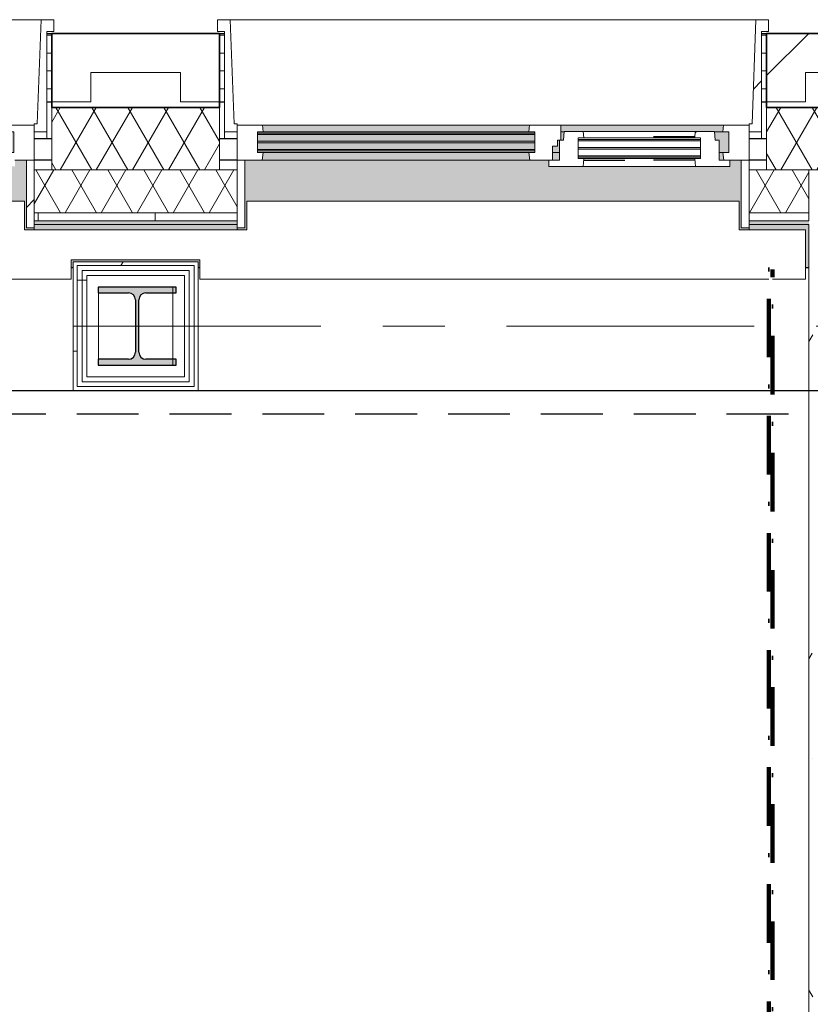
# Model space of a CAD drawing. Extents: x 2744 to 57639, y 3641 to 38820.
# Tile 47 of 179: x 17053 to 19080, y 34090 to 36613. Entities that reach past the tile are written whole.
import ezdxf

# ---------------------------------------------------------------- set-up
doc = ezdxf.new("R2010")
doc.units = 0
doc.header["$LTSCALE"] = 50
for name, pattern in [('brandscheiding 2', [6, 0, -1.5, 3, -1.5]), ('gestippeld', [6.35, 3.175, -3.175]), ('HIDDEN2', [4.7625, 3.175, -1.5875]), ('stramien', [22.225, 12.7, -3.175, 3.175, -3.175])]:
    doc.linetypes.add(name, pattern=pattern)
doc.layers.get('0').update_dxf_attribs({"linetype": 'CONTINUOUS'})
for name, color, linetype, lineweight in [('A-GENM', 8, 'CONTINUOUS', 18), ('A-GLAZ', 8, 'CONTINUOUS', 25), ('A-GLAZ-GLAS', 8, 'CONTINUOUS', 25), ('A-WALL', 8, 'CONTINUOUS', 25), ('A-WALL-MBNI', 8, 'CONTINUOUS', 25), ('A-WALL-PATT', 8, 'CONTINUOUS', 50), ('I-WALL', 8, 'CONTINUOUS', 25), ('S-COLS', 8, 'CONTINUOUS', 18), ('S-GRID', 8, 'CONTINUOUS', 18)]:
    doc.layers.add(name, color=color, linetype=linetype, lineweight=lineweight)
doc.layers.add('IWTEKST', color=2, linetype='CONTINUOUS')
pattern_1 = [(0, (4516.597, 45345.66), (0, 45.688), []), (90, (4516.6, 45345.66), (-105, 45.688), [45.688, -45.688])]
pattern_2 = [(0, (0, 0), (406.4, 101.6), [33.528, -271.272, 33.528, -271.272, -1625.6]), (0, (0, 0), (406.4, 101.6), [-609.6, 33.528, -576.072, 33.528, -271.272, -711.2]), (0, (0, 0), (406.4, 101.6), [-1524, 33.528, -169.672, 33.528, -474.472]), (120, (152.4, 50.8), (-291.18818, 301.15272), [33.528, -271.272, 33.528, -271.272, -1625.6]), (120, (152.4, 50.8), (-291.18818, 301.15272), [-609.6, 33.528, -576.072, 33.528, -271.272, -711.2]), (120, (152.4, 50.8), (-291.18818, 301.15272), [-1524, 33.528, -169.672, 33.528, -474.472]), (240, (203.2, 254), (-115.21182, -402.75272), [33.528, -271.272, 33.528, -271.272, -1625.6]), (240, (203.2, 254), (-115.21182, -402.75272), [-609.6, 33.528, -576.072, 33.528, -271.272, -711.2]), (240, (203.2, 254), (-115.21182, -402.75272), [-1524, 33.528, -169.672, 33.528, -474.472])]
pattern_3 = [(0, (17189.93, 35595.7), (0, 500), []), (0, (17189.93, 35545.7), (0, 500), []), (0, (17189.93, 35495.7), (0, 500), []), (0, (17189.93, 35445.7), (0, 500), [])]
pattern_4 = [(45, (-16433.26, -36403.2), (-212.132, 212.132), [])]
pattern_5 = [(45, (-18266.6, -36403.2), (-212.132, 212.132), [])]

# ---------------------------------------------------------------- blocks, each defined once
blk = doc.blocks.new('10844_ABT model nieuw_export 08-11-2012_rvt-1-Plotview 4e Verdieping - schaal 1 op 100')
at = {"layer": 'S-COLS', "lineweight": 5}
blk.add_hatch(color=256, dxfattribs=at).paths.add_polyline_path([(17453.8, 35728.2), (17453.8, 35743.2), (17376.3, 35743.2), (17363.5, 35748.5), (17358.3, 35761.2), (17358.3, 35895.2), (17363.5, 35907.9), (17376.3, 35913.2), (17453.8, 35913.2), (17453.8, 35928.2), (17253.8, 35928.2), (17253.8, 35913.2), (17331.3, 35913.2), (17344, 35907.9), (17349.3, 35895.2), (17349.3, 35761.2), (17344, 35748.5), (17331.3, 35743.2), (17253.8, 35743.2), (17253.8, 35728.2)], flags=0)
at = {"layer": 'S-COLS', "color": 0, "lineweight": 25}
for p, q in [((17453.8, 35928.2), (17253.8, 35928.2)), ((17253.8, 35928.2), (17253.8, 35913.2)), ((17253.8, 35913.2), (17331.3, 35913.2)), ((17376.3, 35913.2), (17453.8, 35913.2)), ((17453.8, 35913.2), (17453.8, 35928.2)), ((17349.3, 35895.2), (17349.3, 35761.2)), ((17358.3, 35761.2), (17358.3, 35895.2)), ((17331.3, 35743.2), (17253.8, 35743.2)), ((17253.8, 35743.2), (17253.8, 35728.2)), ((17253.8, 35728.2), (17453.8, 35728.2)), ((17453.8, 35743.2), (17376.3, 35743.2)), ((17453.8, 35728.2), (17453.8, 35743.2))]:
    blk.add_line(p, q, dxfattribs=at)
for centre, start, end in [((17331.3, 35895.2), 0, 90), ((17376.3, 35895.2), 90, 180), ((17331.3, 35761.2), 270, 0), ((17376.3, 35761.2), 180, 270)]:
    blk.add_arc(centre, 18, start, end, dxfattribs=at)
blk = doc.blocks.new('65_KU_brandscheiding_v1 - 60m 2-7780793-Plotview 4e Verdieping - schaal 1 op 100')
at = {"layer": 'A-GENM', "linetype": 'brandscheiding 2', "lineweight": 100}
for p, q in [((3996.4, -100), (0, -100)), ((0, -100), (0, -110)), ((0, -110), (3996.4, -110))]:
    blk.add_line(p, q, dxfattribs=at)
blk = doc.blocks.new('31_KA_Houten kozijn metselwerkgevel met draaiend deel verdieping - 31_KA_Houten kozijn metselwerkgevel met draaiend deel verdieping-V107-Plotview 4e Verdieping - schaal 1 op 100')
at = {"layer": 'A-GLAZ', "lineweight": 18}
h = blk.add_hatch(dxfattribs=at)
h.set_pattern_fill('FP_357', color=256, style=0, pattern_type=2)
h.set_pattern_definition(pattern_4)
h.paths.add_polyline_path([(-656.5, -76.9), (-656.5, -56.9), (-664.2, -56.9), (-673.9, 210.1), (-706.5, 210.1), (-706.5, 180.1), (-688.5, 180.1), (-688.5, -76.9)], flags=0)
at = {"layer": 'A-GLAZ'}
h = blk.add_hatch(color=256, dxfattribs=at)
h.paths.add_polyline_path([(-542.5, -77), (92, -77), (93.6, -60), (-591.1, -60), (-589.5, -77)], flags=0)
h.paths.add_polyline_path([(174, -77), (589.5, -77), (591.1, -60), (174, -60)], flags=0)
h = blk.add_hatch(color=256, dxfattribs=at)
h.paths.add_polyline_path([(-591.8, -129.8), (107, -129.8), (107, -126.3), (-604.5, -126.3), (-604.5, -129.8)], flags=0)
h.paths.add_polyline_path([(165, -129.8), (170, -129.8), (170, -99), (165, -99), (165, -114), (152.5, -114), (152.5, -129.8)], flags=0)
h.paths.add_polyline_path([(589.5, -129.8), (604.5, -129.8), (604.5, -77), (567.9, -77), (569.5, -99), (580, -99), (580, -129.8)], flags=0)
h.paths.add_polyline_path([(-591.1, -122.3), (107, -122.3), (107, -105.3), (-604.5, -105.3), (-604.5, -122.3), (-591.8, -122.3)], flags=0)
h.paths.add_polyline_path([(-586.3, -101.3), (107, -101.3), (107, -84.3), (-604.5, -84.3), (-604.5, -101.3), (-591.1, -101.3)], flags=0)
h.paths.add_polyline_path([(180.5, -99), (182.1, -77), (174, -77), (174, -99)], flags=0)
h.paths.add_polyline_path([(93.6, -80.3), (107, -80.3), (107, -77), (-604.5, -77), (-604.5, -80.3), (92, -80.3)], flags=0)
blk.add_hatch(color=256, dxfattribs=at).paths.add_polyline_path([(-631.5, -328.5), (-631.5, -255), (631.5, -255), (631.5, -328.5), (656.5, -328.5), (656.5, -323.5), (636.5, -323.5), (636.5, -150), (607, -150), (607, -166), (143, -166), (143, -150), (-636.5, -150), (-636.5, -323.5), (-656.5, -323.5), (-656.5, -328.5), (-636.5, -328.5)], flags=0)
at = {"layer": 'A-GLAZ', "lineweight": 18}
h = blk.add_hatch(dxfattribs=at)
h.set_pattern_fill('FP_357', color=256, style=0, pattern_type=2)
h.set_pattern_definition(pattern_4)
h.paths.add_polyline_path([(-656.5, -323.5), (-636.5, -323.5), (-636.5, -150), (-656.5, -150), (-656.5, -272.9)], flags=0)
h.paths.add_polyline_path([(656.5, -323.5), (656.5, -150), (636.5, -150), (636.5, -323.5)], flags=0)
at = {"layer": 'A-GLAZ'}
h = blk.add_hatch(color=256, dxfattribs=at)
h.paths.add_polyline_path([(-591.8, -150), (94.3, -150), (92, -129.8), (-589.5, -129.8)], flags=0)
h.paths.add_polyline_path([(580, -150), (591.8, -150), (589.5, -129.8), (580, -129.8), (580, -145.8)], flags=0)
h.paths.add_polyline_path([(170, -150), (170, -129.8), (152.5, -129.8), (152.5, -150)], flags=0)
at = {"layer": 'A-GLAZ', "lineweight": 18}
for p, q in [((-706.5, 210.1), (-673.9, 210.1)), ((-706.5, 180.1), (-706.5, 210.1)), ((-673.9, 210.1), (-664.2, -56.9)), ((-673.9, 210.1), (673.9, 210.1)), ((673.9, 210.1), (664.2, -56.9)), ((706.5, 210.1), (673.9, 210.1)), ((706.5, 180.1), (706.5, 210.1)), ((-688.5, 180.1), (-706.5, 180.1)), ((-688.5, -76.9), (-688.5, 180.1)), ((688.5, -76.9), (688.5, 180.1)), ((688.5, 180.1), (706.5, 180.1)), ((-664.2, -56.9), (-656.5, -56.9)), ((-656.5, -56.9), (-656.5, -76.9)), ((-656.5, -150), (-656.5, -60)), ((-656.5, -60), (-591.1, -60)), ((-591.1, -60), (93.6, -60)), ((-591.1, -60), (-589.5, -77)), ((92, -77), (93.6, -60)), ((93.6, -60), (174, -60)), ((174, -60), (174, -99)), ((174, -60), (591.1, -60)), ((589.5, -77), (591.1, -60)), ((591.1, -60), (656.5, -60)), ((664.2, -56.9), (656.5, -56.9)), ((656.5, -56.9), (656.5, -76.9)), ((656.5, -60), (656.5, -150)), ((-656.5, -76.9), (-688.5, -76.9)), ((-688.5, -76.9), (-688.5, -94.9)), ((-604.5, -77), (-604.5, -80.3)), ((-589.5, -77), (-604.5, -77)), ((-604.5, -84.3), (-604.5, -101.3)), ((92, -77), (-589.5, -77)), ((107, -77), (92, -77)), ((107, -80.3), (107, -77)), ((107, -101.3), (107, -84.3)), ((165, -99), (165, -114)), ((170, -99), (165, -99)), ((182.1, -77), (174, -77)), ((589.5, -77), (567.9, -77)), ((604.5, -77), (589.5, -77)), ((604.5, -129.8), (604.5, -77)), ((656.5, -76.9), (688.5, -76.9)), ((688.5, -94.9), (688.5, -76.9)), ((-604.5, -105.3), (-604.5, -122.3)), ((107, -122.3), (107, -105.3)), ((152.5, -114), (152.5, -150)), ((165, -114), (152.5, -114)), ((-656.5, -150), (-636.5, -150)), ((-656.5, -323.5), (-656.5, -150)), ((-591.8, -150), (-656.5, -150)), ((-636.5, -150), (-636.5, -323.5)), ((-604.5, -126.3), (-604.5, -129.8)), ((-604.5, -129.8), (-589.5, -129.8)), ((-589.5, -129.8), (-591.8, -150)), ((94.3, -150), (-591.8, -150)), ((-589.5, -129.8), (92, -129.8)), ((92, -129.8), (107, -129.8)), ((94.3, -150), (92, -129.8)), ((143, -150), (94.3, -150)), ((107, -129.8), (107, -126.3)), ((152.5, -129.8), (170, -129.8)), ((580, -129.8), (589.5, -129.8)), ((589.5, -129.8), (604.5, -129.8)), ((591.8, -150), (589.5, -129.8)), ((656.5, -150), (607, -150)), ((636.5, -150), (656.5, -150)), ((636.5, -323.5), (636.5, -150)), ((656.5, -150), (656.5, -323.5)), ((-636.5, -323.5), (-656.5, -323.5)), ((-656.5, -328.5), (-656.5, -323.5)), ((656.5, -323.5), (636.5, -323.5)), ((656.5, -323.5), (656.5, -328.5))]:
    blk.add_line(p, q, dxfattribs=at)
blk = doc.blocks.new('31_KA_Houten kozijn metselwerkgevel met draaiend deel verdieping - 31_KA_Houten kozijn metselwerkgevel met draaiend deel verdieping-V108-Plotview 4e Verdieping - schaal 1 op 100')
at = {"layer": 'A-GLAZ', "lineweight": 18}
h = blk.add_hatch(dxfattribs=at)
h.set_pattern_fill('FP_358', color=256, style=0, pattern_type=2)
h.set_pattern_definition(pattern_5)
h.paths.add_polyline_path([(656.5, -76.9), (688.5, -76.9), (688.5, 180.1), (706.5, 180.1), (706.5, 210.1), (673.9, 210.1), (664.2, -56.9), (656.5, -56.9)], flags=0)
h = blk.add_hatch(dxfattribs=at)
h.set_pattern_fill('FP_358', color=256, style=0, pattern_type=2)
h.set_pattern_definition(pattern_5)
h.paths.add_polyline_path([(-656.5, -150), (-591.8, -150), (-589.5, -129.8), (-604.5, -129.8), (-604.5, -77), (-589.5, -77), (-591.1, -60), (-656.5, -60), (-656.5, -126.3)], flags=0)
h.paths.add_polyline_path([(591.8, -150), (656.5, -150), (656.5, -60), (591.1, -60), (589.5, -77), (604.5, -77), (604.5, -129.8), (589.5, -129.8)], flags=0)
at = {"layer": 'A-GLAZ'}
h = blk.add_hatch(color=256, dxfattribs=at)
h.paths.add_polyline_path([(-480, -77), (92, -77), (93.6, -60), (-591.1, -60), (-589.5, -77)], flags=0)
h.paths.add_polyline_path([(182.1, -77), (182.2, -76), (589.5, -77), (591.1, -60), (174, -60), (174, -77), (180.5, -77)], flags=0)
h = blk.add_hatch(color=256, dxfattribs=at)
h.paths.add_polyline_path([(-589.5, -129.8), (107, -129.8), (107, -126.3), (-604.5, -126.3), (-604.5, -129.8), (-591.1, -129.8)], flags=0)
h.paths.add_polyline_path([(152.5, -129.8), (170, -129.8), (170, -99), (165, -99), (165, -114), (152.5, -114)], flags=0)
h.paths.add_polyline_path([(580, -129.8), (604.5, -129.8), (604.5, -77), (567.9, -77), (569.5, -99), (580, -99)], flags=0)
h.paths.add_polyline_path([(-591.1, -122.3), (107, -122.3), (107, -105.3), (-604.5, -105.3), (-604.5, -122.3), (-591.8, -122.3)], flags=0)
h.paths.add_polyline_path([(107, -101.3), (107, -84.3), (-604.5, -84.3), (-604.5, -101.3), (-480, -101.3)], flags=0)
h.paths.add_polyline_path([(180.5, -99), (182.1, -77), (174, -77), (174, -99)], flags=0)
h.paths.add_polyline_path([(93.6, -80.3), (107, -80.3), (107, -77), (-604.5, -77), (-604.5, -80.3), (92, -80.3)], flags=0)
blk.add_hatch(color=256, dxfattribs=at).paths.add_polyline_path([(-631.5, -328.5), (-631.5, -255), (631.5, -255), (631.5, -328.5), (656.5, -328.5), (656.5, -323.5), (636.5, -323.5), (636.5, -150), (607, -150), (607, -166), (143, -166), (143, -150), (-636.5, -150), (-636.5, -323.5), (-656.5, -323.5), (-656.5, -328.5), (-636.5, -328.5)], flags=0)
h = blk.add_hatch(color=256, dxfattribs=at)
h.paths.add_polyline_path([(-591.8, -150), (94.3, -150), (92, -129.8), (-589.5, -129.8)], flags=0)
h.paths.add_polyline_path([(580, -150), (591.8, -150), (589.5, -129.8), (580, -129.8), (580, -145.8)], flags=0)
h.paths.add_polyline_path([(152.5, -150), (170, -150), (170, -129.8), (152.5, -129.8), (152.5, -145.8)], flags=0)
at = {"layer": 'A-GLAZ', "lineweight": 18}
for p, q in [((-706.5, 210.1), (-673.9, 210.1)), ((-706.5, 180.1), (-706.5, 210.1)), ((-673.9, 210.1), (-664.2, -56.9)), ((-673.9, 210.1), (673.9, 210.1)), ((673.9, 210.1), (664.2, -56.9)), ((706.5, 210.1), (673.9, 210.1)), ((706.5, 180.1), (706.5, 210.1)), ((-688.5, 180.1), (-706.5, 180.1)), ((-688.5, -76.9), (-688.5, 180.1)), ((688.5, -76.9), (688.5, 180.1)), ((688.5, 180.1), (706.5, 180.1)), ((-664.2, -56.9), (-656.5, -56.9)), ((-656.5, -56.9), (-656.5, -76.9)), ((-656.5, -150), (-656.5, -60)), ((-656.5, -60), (-591.1, -60)), ((-591.1, -60), (93.6, -60)), ((-591.1, -60), (-589.5, -77)), ((92, -77), (93.6, -60)), ((93.6, -60), (174, -60)), ((174, -60), (174, -99)), ((174, -60), (591.1, -60)), ((589.5, -77), (591.1, -60)), ((591.1, -60), (656.5, -60)), ((664.2, -56.9), (656.5, -56.9)), ((656.5, -56.9), (656.5, -76.9)), ((656.5, -60), (656.5, -150)), ((-656.5, -76.9), (-688.5, -76.9)), ((-688.5, -76.9), (-688.5, -94.9)), ((-604.5, -77), (-604.5, -80.3)), ((-589.5, -77), (-604.5, -77)), ((-604.5, -84.3), (-604.5, -101.3)), ((92, -77), (-589.5, -77)), ((107, -77), (92, -77)), ((107, -80.3), (107, -77)), ((107, -101.3), (107, -84.3)), ((165, -99), (165, -114)), ((170, -99), (165, -99)), ((182.1, -77), (174, -77)), ((589.5, -77), (567.9, -77)), ((604.5, -77), (589.5, -77)), ((604.5, -129.8), (604.5, -77)), ((656.5, -76.9), (688.5, -76.9)), ((688.5, -94.9), (688.5, -76.9)), ((-604.5, -105.3), (-604.5, -122.3)), ((107, -122.3), (107, -105.3)), ((152.5, -114), (152.5, -150)), ((165, -114), (152.5, -114)), ((-656.5, -150), (-636.5, -150)), ((-656.5, -323.5), (-656.5, -150)), ((-591.8, -150), (-656.5, -150)), ((-636.5, -150), (-636.5, -323.5)), ((-604.5, -126.3), (-604.5, -129.8)), ((-604.5, -129.8), (-589.5, -129.8)), ((-589.5, -129.8), (-591.8, -150)), ((94.3, -150), (-591.8, -150)), ((-589.5, -129.8), (92, -129.8)), ((92, -129.8), (107, -129.8)), ((94.3, -150), (92, -129.8)), ((143, -150), (94.3, -150)), ((107, -129.8), (107, -126.3)), ((152.5, -129.8), (170, -129.8)), ((580, -129.8), (589.5, -129.8)), ((589.5, -129.8), (604.5, -129.8)), ((591.8, -150), (589.5, -129.8)), ((656.5, -150), (607, -150)), ((636.5, -150), (656.5, -150)), ((636.5, -323.5), (636.5, -150)), ((656.5, -150), (656.5, -323.5)), ((-636.5, -323.5), (-656.5, -323.5)), ((-656.5, -328.5), (-656.5, -323.5)), ((656.5, -323.5), (636.5, -323.5)), ((656.5, -323.5), (656.5, -328.5))]:
    blk.add_line(p, q, dxfattribs=at)
blk = doc.blocks.new('31_KA_Houten kozijn metselwerkgevel triple glas - Type-9950180-Plotview 4e Verdieping - schaal 1 op 100')
at = {"layer": 'A-GLAZ'}
for points in [[(690.5, 42), (711.5, 42), (711.5, 46), (0, 46), (0, 42), (374.5, 42)], [(690.5, 21), (711.5, 21), (711.5, 25), (0, 25), (0, 21), (374.5, 21)], [(0, 0), (711.5, 0), (711.5, 4), (0, 4)]]:
    blk.add_hatch(color=256, dxfattribs=at).paths.add_polyline_path(points, flags=0)
at = {"layer": 'A-GLAZ', "lineweight": 18}
for p, q in [((0, 46), (711.5, 46)), ((0, 42), (0, 46)), ((711.5, 42), (0, 42)), ((711.5, 46), (711.5, 42)), ((0, 25), (711.5, 25)), ((0, 21), (0, 25)), ((711.5, 21), (0, 21)), ((0, 4), (711.5, 4)), ((0, 0), (0, 4)), ((711.5, 0), (0, 0)), ((711.5, 25), (711.5, 21)), ((711.5, 4), (711.5, 0))]:
    blk.add_line(p, q, dxfattribs=at)
blk = doc.blocks.new('31_KA_Houten kozijn draaiend deel metselwerkgevel - Type-V127-Plotview 4e Verdieping - schaal 1 op 100')
at = {"layer": 'A-GLAZ-GLAS', "lineweight": 18}
h = blk.add_hatch(dxfattribs=at)
h.set_pattern_fill('FP_372', color=256, style=0, pattern_type=2)
h.set_pattern_definition([(45, (-18436.6, -36253.2), (-707.107, 707.107), []), (135, (-18436.6, -36253.2), (-707.107, -707.107), [])])
h.paths.add_polyline_path([(-18.1, -16), (60.7, -16), (63, 4.2), (48, 4.2), (48, 57), (63, 57), (61.4, 74), (12.2, 74), (10.5, 51), (0, 51), (0, 0), (-27, 0), (-27, -16)], flags=0)
h.paths.add_polyline_path([(349.3, -16), (437, -16), (437, 0), (410, 0), (410, 51), (399.5, 51), (397.8, 74), (348.6, 74), (347, 57), (362, 57), (362, 4.2), (347, 4.2)], flags=0)
at = {"layer": 'A-GLAZ', "lineweight": 18}
for p, q in [((0, 51), (10.5, 51)), ((0, 0), (0, 51)), ((10.5, 51), (12.2, 74)), ((12.2, 74), (61.4, 74)), ((48, 57), (48, 53.5)), ((63, 57), (48, 57)), ((61.4, 74), (63, 57)), ((61.4, 74), (348.6, 74)), ((347, 57), (63, 57)), ((347, 57), (348.6, 74)), ((362, 57), (347, 57)), ((348.6, 74), (397.8, 74)), ((362, 53.5), (362, 57)), ((397.8, 74), (399.5, 51)), ((399.5, 51), (410, 51)), ((410, 51), (410, 0)), ((48, 49.5), (48, 32.5)), ((48, 28.5), (48, 11.5)), ((362, 32.5), (362, 49.5)), ((362, 11.5), (362, 28.5)), ((-27, 0), (0, 0)), ((-27, -16), (-27, 0)), ((48, 7.5), (48, 4.2)), ((48, 4.2), (63, 4.2)), ((63, 4.2), (60.7, -16)), ((63, 4.2), (347, 4.2)), ((347, 4.2), (362, 4.2)), ((349.3, -16), (347, 4.2)), ((362, 4.2), (362, 7.5)), ((410, 0), (437, 0)), ((60.7, -16), (-27, -16)), ((349.3, -16), (60.7, -16)), ((437, -16), (349.3, -16)), ((437, 0), (437, -16))]:
    blk.add_line(p, q, dxfattribs=at)
at = {"layer": 'A-GLAZ', "linetype": 'gestippeld'}
blk.add_line((347.3, 60), (241.8, 60), dxfattribs=at)
at = {"layer": 'A-GLAZ-GLAS'}
for p, q in [((62.5, 0), (168.2, 0)), ((347.5, 0), (241.8, 0))]:
    blk.add_line(p, q, dxfattribs=at)
blk = doc.blocks.new('31_KA_Houten kozijn metselwerkgevel triple glas - Type-9950181-Plotview 4e Verdieping - schaal 1 op 100')
at = {"layer": 'A-GLAZ'}
for points in [[(0, 42), (314, 42), (314, 46), (0, 46)], [(314, 21), (314, 25), (0, 25), (0, 21), (128.4, 21)], [(314, 0), (314, 4), (0, 4), (0, 0), (128.4, 0)]]:
    blk.add_hatch(color=256, dxfattribs=at).paths.add_polyline_path(points, flags=0)
at = {"layer": 'A-GLAZ', "lineweight": 18}
for p, q in [((0, 46), (314, 46)), ((0, 42), (0, 46)), ((314, 42), (0, 42)), ((314, 46), (314, 42)), ((0, 25), (314, 25)), ((0, 21), (0, 25)), ((314, 21), (0, 21)), ((0, 4), (314, 4)), ((0, 0), (0, 4)), ((314, 0), (0, 0)), ((314, 25), (314, 21)), ((314, 4), (314, 0))]:
    blk.add_line(p, q, dxfattribs=at)
blk = doc.blocks.new('28_KA_prefab betonnen borstwering vierde verdieping zuid - 28_KA_prefab betonnen borstwering vierde verdieping zuid-10146233-Plotview 4e Verdieping - schaal 1 op 100')
at = {"layer": 'A-WALL-PATT', "lineweight": 25}
h = blk.add_hatch(color=256, dxfattribs=at)
h.paths.add_polyline_path([(4356.6, 19178.2), (4356.6, 19493.2), (4366.6, 19493.2), (4366.6, 19498.2), (4351.6, 19498.2), (4351.6, 19328.2), (4270.1, 19328.2), (4270.1, 19588.4), (4256.6, 19588.4), (4256.6, 19178.2)], flags=0)
h.paths.add_polyline_path([(4256.6, 20901.4), (4270.1, 20901.4), (4270.1, 21421.7), (4256.6, 21421.7), (4256.6, 20961.8)], flags=0)
h.paths.add_polyline_path([(4351.6, 20991.5), (4366.6, 20991.5), (4366.6, 20996.5), (4356.6, 20996.5), (4356.6, 21326.5), (4366.6, 21326.5), (4366.6, 21331.5), (4351.6, 21331.5), (4351.6, 20996.5)], flags=0)
h.paths.add_polyline_path([(4256.6, 22734.7), (4270.1, 22734.7), (4270.1, 23255), (4256.6, 23255), (4256.6, 22824.9)], flags=0)
h.paths.add_polyline_path([(4361.6, 22824.9), (4366.6, 22824.9), (4366.6, 22829.9), (4356.6, 22829.9), (4356.6, 23159.9), (4366.6, 23160.2), (4366.6, 23164.9), (4351.6, 23164.9), (4351.6, 22824.9), (4356.6, 22824.9)], flags=0)
h.paths.add_polyline_path([(4256.6, 24568), (4270.1, 24568), (4270.1, 25088.4), (4256.6, 25088.4), (4256.6, 24658.2)], flags=0)
h.paths.add_polyline_path([(4361.6, 24658.2), (4366.6, 24658.2), (4366.6, 24663.2), (4356.6, 24663.2), (4356.6, 24993.2), (4366.6, 24993.2), (4366.6, 24998.2), (4351.6, 24998.2), (4351.6, 24658.2), (4356.6, 24658.2)], flags=0)
h.paths.add_polyline_path([(4256.6, 26401.4), (4270.1, 26401.4), (4270.1, 26921.7), (4256.6, 26921.7), (4256.6, 26457.7)], flags=0)
h.paths.add_polyline_path([(4351.6, 26491.5), (4366.6, 26491.5), (4366.6, 26496.5), (4356.6, 26496.5), (4356.6, 26826.5), (4366.6, 26826.5), (4366.6, 26831.5), (4351.6, 26831.5), (4351.6, 26496.5)], flags=0)
h.paths.add_polyline_path([(4265.1, 28234.7), (4270.1, 28234.7), (4270.1, 28755), (4256.6, 28755), (4256.6, 28234.7)], flags=0)
h.paths.add_polyline_path([(4366.6, 28324.9), (4366.6, 28329.9), (4356.6, 28329.9), (4356.6, 28659.9), (4366.6, 28659.9), (4366.6, 28664.9), (4351.6, 28664.9), (4351.6, 28324.9), (4361.6, 28324.9)], flags=0)
h.paths.add_polyline_path([(4265.1, 30068), (4270.1, 30068), (4270.1, 30588.4), (4256.6, 30588.4), (4256.6, 30068)], flags=0)
h.paths.add_polyline_path([(4366.6, 30158.2), (4366.6, 30163.2), (4356.6, 30163.2), (4356.6, 30493.2), (4366.6, 30493.2), (4366.6, 30498.2), (4351.6, 30498.2), (4351.6, 30158.2), (4361.6, 30158.2)], flags=0)
h.paths.add_polyline_path([(4270.1, 31901.4), (4270.1, 32421.7), (4256.6, 32421.7), (4256.6, 31901.4), (4265.1, 31901.4)], flags=0)
h.paths.add_polyline_path([(4351.6, 31991.5), (4366.6, 31991.5), (4366.6, 31996.5), (4356.6, 31996.5), (4356.6, 32326.5), (4366.6, 32326.5), (4366.6, 32331.5), (4351.6, 32331.5), (4351.6, 31996.5)], flags=0)
h.paths.add_polyline_path([(4256.6, 33734.7), (4270.1, 33734.7), (4270.1, 34255), (4256.6, 34255), (4256.6, 33824.9)], flags=0)
h.paths.add_polyline_path([(4366.6, 33824.9), (4366.6, 33829.9), (4356.6, 33829.9), (4356.6, 34159.9), (4366.6, 34159.9), (4366.6, 34166.9), (4351.6, 34166.9), (4351.6, 33824.9), (4361.6, 33824.9)], flags=0)
h.paths.add_polyline_path([(4270.1, 35568), (4270.1, 35828.2), (4351.6, 35828.2), (4351.6, 35658.2), (4366.6, 35658.2), (4366.6, 35663.2), (4356.6, 35663.2), (4356.6, 35993.2), (4676.6, 35993.2), (4676.6, 35978.2), (4681.6, 35978.2), (4681.6, 35998.2), (4516.6, 35998.2), (4516.6, 36074.7), (4776.8, 36074.7), (4776.8, 36088.2), (4256.6, 36088.2), (4256.6, 35568), (4265.1, 35568)], flags=0)
h.paths.add_polyline_path([(19068.1, 35978.2), (19076.6, 35978.2), (19075.8, 36088.2), (18923.1, 36088.2), (18923.1, 36074.7), (19068.1, 36074.7)], flags=0)
h.paths.add_polyline_path([(17509.9, 35978.2), (17514.9, 35978.2), (17514.9, 35998.2), (17184.9, 35998.2), (17184.9, 35978.2), (17189.9, 35978.2), (17189.9, 35993.2), (17509.9, 35993.2), (17509.9, 35983.2)], flags=0)
h.paths.add_polyline_path([(15351.6, 35978.2), (15356.6, 35978.2), (15356.6, 35993.2), (15676.6, 35993.2), (15676.6, 35978.2), (15681.6, 35978.2), (15681.6, 35998.2), (15351.6, 35998.2), (15351.6, 35983.2)], flags=0)
h.paths.add_polyline_path([(13848.3, 35978.2), (13848.3, 35998.2), (13730.8, 35998.2), (13730.8, 35993.5), (13635.8, 35993.5), (13635.8, 35998.2), (13518.3, 35998.2), (13518.3, 35978.2), (13523.3, 35978.2), (13523.3, 35993.2), (13843.3, 35993.2), (13843.3, 35978.2)], flags=0)
h.paths.add_polyline_path([(12014.9, 35978.2), (12014.9, 35998.2), (11897.4, 35998.2), (11897.4, 35993.5), (11802.4, 35993.5), (11802.4, 35998.2), (11684.9, 35998.2), (11684.9, 35978.2), (11689.9, 35978.2), (11689.9, 35993.2), (12009.9, 35993.2), (12009.9, 35978.2)], flags=0)
h.paths.add_polyline_path([(10176.6, 35978.2), (10181.6, 35978.2), (10181.6, 35998.2), (10064.1, 35998.2), (10064.1, 35993.5), (9969.1, 35993.5), (9969.1, 35998.2), (9856.6, 35998.2), (9856.6, 35993.2), (10176.6, 35993.2), (10176.6, 35983.2)], flags=0)
h.paths.add_polyline_path([(8343.3, 35978.2), (8348.3, 35978.2), (8348.3, 35998.2), (8018.3, 35998.2), (8018.3, 35978.2), (8023.3, 35978.2), (8023.3, 35993.2), (8343.3, 35993.2), (8343.3, 35983.2)], flags=0)
h.paths.add_polyline_path([(6514.9, 35978.2), (6514.9, 35998.2), (6184.9, 35998.2), (6184.9, 35978.2), (6189.9, 35978.2), (6189.9, 35993.2), (6509.9, 35993.2), (6509.9, 35978.2)], flags=0)
h.paths.add_polyline_path([(17514.9, 36074.7), (17610.1, 36074.7), (17610.1, 36088.2), (17089.8, 36088.2), (17089.8, 36074.7), (17470.6, 36074.7)], flags=0)
h.paths.add_polyline_path([(15776.8, 36074.7), (15776.8, 36088.2), (15256.4, 36088.2), (15256.4, 36074.7), (15681.6, 36074.7)], flags=0)
h.paths.add_polyline_path([(9756.4, 36074.7), (9969.1, 36074.7), (9969.1, 36088.2), (9756.4, 36088.2), (9756.4, 36079.7)], flags=0)
h.paths.add_polyline_path([(11897.4, 36074.7), (12110.1, 36074.7), (12110.1, 36088.2), (11897.4, 36088.2)], flags=0)
h.paths.add_polyline_path([(11802.4, 36074.7), (11802.4, 36088.2), (11589.8, 36088.2), (11589.8, 36074.7), (11783.2, 36074.7)], flags=0)
h.paths.add_polyline_path([(13635.8, 36074.7), (13635.8, 36088.2), (13423.1, 36088.2), (13423.1, 36074.7), (13518.3, 36074.7)], flags=0)
h.paths.add_polyline_path([(10181.6, 36074.7), (10276.8, 36074.7), (10276.8, 36088.2), (10064.1, 36088.2), (10064.1, 36074.7)], flags=0)
h.paths.add_polyline_path([(13730.8, 36074.7), (13943.4, 36074.7), (13943.4, 36088.2), (13730.8, 36088.2)], flags=0)
h.paths.add_polyline_path([(8443.4, 36074.7), (8443.4, 36088.2), (7923.1, 36088.2), (7923.1, 36074.7), (8348.3, 36074.7)], flags=0)
h.paths.add_polyline_path([(6610.1, 36074.7), (6610.1, 36088.2), (6089.8, 36088.2), (6089.8, 36074.7), (6514.9, 36074.7)], flags=0)
at = {"layer": 'A-WALL-MBNI'}
for p, q in [((17184.9, 35978.2), (17189.9, 35978.2)), ((17509.9, 35978.2), (17514.9, 35978.2)), ((19068.1, 35978.2), (19076.8, 35978.2))]:
    blk.add_line(p, q, dxfattribs=at)
blk = doc.blocks.new('vensterbank tweede verdieping3 - vensterbank tweede verdieping-12052795-Plotview 4e Verdieping - schaal 1 op 100')
at = {"layer": 'A-GLAZ', "lineweight": 18}
for p, q in [((17064.8, 36148.2), (15801.8, 36148.2)), ((17064.8, 36074.7), (17064.8, 36148.2)), ((18898.1, 36148.2), (17635.1, 36148.2)), ((17635.1, 36148.2), (17635.1, 36074.7)), ((18898.1, 36074.7), (18898.1, 36148.2)), ((17635.1, 36074.7), (17064.8, 36074.7)), ((19068.1, 36074.7), (18898.1, 36074.7)), ((19068.1, 35948.2), (19068.1, 36074.7)), ((17184.9, 35948.2), (17184.9, 35998.2)), ((17184.9, 35998.2), (17514.9, 35998.2)), ((17514.9, 35998.2), (17514.9, 35948.2)), ((15681.6, 35948.2), (17184.9, 35948.2)), ((17514.9, 35948.2), (18973.6, 35948.2)), ((18983.6, 35948.2), (19068.1, 35948.2))]:
    blk.add_line(p, q, dxfattribs=at)
blk = doc.blocks.new('Onderlegger 4e verdieping')
at = {"layer": 'A-WALL-PATT', "lineweight": 18}
h = blk.add_hatch(dxfattribs=at)
h.set_pattern_fill('FP_1', color=256, angle=45, style=0, pattern_type=2)
h.set_pattern_definition([(45, (400, -4e-13), (-565.685, 565.685), []), (45, (600, -6e-13), (-565.685, 565.685), [])])
h.paths.add_polyline_path([(4631.8, 36403.2), (4731.8, 36403.2), (4731.8, 36578.2), (4516.6, 36578.2), (4516.6, 36478.2), (4631.8, 36478.2)], flags=0)
h.paths.add_polyline_path([(6134.8, 36403.2), (6234.8, 36403.2), (6234.8, 36478.2), (6465.1, 36478.2), (6465.1, 36403.2), (6565.1, 36403.2), (6565.1, 36578.2), (6134.8, 36578.2)], flags=0)
h.paths.add_polyline_path([(8068.1, 36403.2), (8068.1, 36478.2), (8298.4, 36478.2), (8298.4, 36403.2), (8398.4, 36403.2), (8398.4, 36578.2), (7968.1, 36578.2), (7968.1, 36403.2)], flags=0)
h.paths.add_polyline_path([(10203.3, 36403.2), (10231.8, 36403.2), (10231.8, 36578.2), (9801.4, 36578.2), (9801.4, 36403.2), (9901.4, 36403.2), (9901.4, 36478.2), (10131.8, 36478.2), (10131.8, 36403.2)], flags=0)
h.paths.add_polyline_path([(13568.1, 36403.2), (13568.1, 36478.2), (13798.4, 36478.2), (13798.4, 36403.2), (13898.4, 36403.2), (13898.4, 36578.2), (13468.1, 36578.2), (13468.1, 36403.2)], flags=0)
h.paths.add_polyline_path([(11965.1, 36403.2), (12065.1, 36403.2), (12065.1, 36578.2), (11634.8, 36578.2), (11634.8, 36403.2), (11734.8, 36403.2), (11734.8, 36478.2), (11965.1, 36478.2)], flags=0)
h.paths.add_polyline_path([(17234.8, 36403.2), (17234.8, 36478.2), (17465.1, 36478.2), (17465.1, 36403.2), (17565.1, 36403.2), (17565.1, 36578.2), (17134.8, 36578.2), (17134.8, 36403.2), (17154.7, 36403.2)], flags=0)
h.paths.add_polyline_path([(15401.4, 36403.2), (15401.4, 36478.2), (15631.8, 36478.2), (15631.8, 36403.2), (15731.8, 36403.2), (15731.8, 36578.2), (15301.4, 36578.2), (15301.4, 36403.2)], flags=0)
h.paths.add_polyline_path([(19068.1, 36403.2), (19068.1, 36478.2), (19642.3, 36478.2), (19642.3, 36578.2), (18968.1, 36578.2), (18968.1, 36403.2), (19050.5, 36403.2)], flags=0)
h.paths.add_polyline_path([(20314.4, 36478.2), (21286.6, 36478.2), (21286.6, 36578.2), (19742.3, 36578.2), (19742.3, 36478.2)], flags=0)
h = blk.add_hatch(dxfattribs=at)
h.set_pattern_fill('FP_3', color=256, style=0, pattern_type=2)
h.set_pattern_definition(pattern_1)
h.paths.add_polyline_path([(15731.8, 36403.2), (15744.8, 36403.2), (15744.8, 36578.2), (15731.8, 36578.2), (15731.8, 36452.8)], flags=0)
h.paths.add_polyline_path([(17121.8, 36403.2), (17134.8, 36403.2), (17134.8, 36578.2), (17121.8, 36578.2), (17121.8, 36478.2)], flags=0)
h = blk.add_hatch(dxfattribs=at)
h.set_pattern_fill('FP_3', color=256, style=0, pattern_type=2)
h.set_pattern_definition(pattern_1)
h.paths.add_polyline_path([(17565.1, 36403.2), (17578.1, 36403.2), (17578.1, 36578.2), (17565.1, 36578.2), (17565.1, 36452.8)], flags=0)
h.paths.add_polyline_path([(18955.1, 36403.2), (18968.1, 36403.2), (18968.1, 36578.2), (18955.1, 36578.2), (18955.1, 36478.2)], flags=0)
h = blk.add_hatch(dxfattribs=at)
h.set_pattern_fill('FP_2', color=256, angle=60, style=0, pattern_type=2)
h.set_pattern_definition([(240, (12901.59, 36538.2), (46.182, -80.0104), []), (300, (12809.19, 36538.2), (92.382, -0.0104), [])])
h.paths.add_polyline_path([(4516.6, 36228.2), (4731.8, 36228.2), (4731.8, 36388.2), (4516.6, 36388.2), (4516.6, 36350.2)], flags=0)
h.paths.add_polyline_path([(6134.8, 36228.2), (6565.1, 36228.2), (6565.1, 36388.2), (6134.8, 36388.2), (6134.8, 36350.2)], flags=0)
h.paths.add_polyline_path([(7991.5, 36228.2), (8398.4, 36228.2), (8398.4, 36388.2), (7968.1, 36388.2), (7968.1, 36228.2)], flags=0)
h.paths.add_polyline_path([(9801.4, 36228.2), (10231.8, 36228.2), (10231.8, 36388.2), (9801.4, 36388.2), (9801.4, 36350.2)], flags=0)
h.paths.add_polyline_path([(11783.2, 36228.2), (12065.1, 36228.2), (12065.1, 36388.2), (11634.8, 36388.2), (11634.8, 36228.2)], flags=0)
h.paths.add_polyline_path([(13468.1, 36228.2), (13898.4, 36228.2), (13898.4, 36388.2), (13468.1, 36388.2), (13468.1, 36350.2)], flags=0)
h.paths.add_polyline_path([(15301.4, 36228.2), (15731.8, 36228.2), (15731.8, 36388.2), (15301.4, 36388.2), (15301.4, 36350.2)], flags=0)
h.paths.add_polyline_path([(17154.7, 36228.2), (17565.1, 36228.2), (17565.1, 36388.2), (17134.8, 36388.2), (17134.8, 36228.2)], flags=0)
h.paths.add_polyline_path([(19366.5, 36228.2), (19642.3, 36228.2), (19642.3, 36388.2), (18968.1, 36388.2), (18968.1, 36228.2), (19050.5, 36228.2)], flags=0)
h.paths.add_polyline_path([(19742.3, 36228.2), (21286.6, 36228.2), (21286.6, 36388.2), (19742.3, 36388.2), (19742.3, 36334.8)], flags=0)
h = blk.add_hatch(dxfattribs=at)
h.set_pattern_fill('FP_409', color=256, angle=-300, style=0, pattern_type=2)
h.set_pattern_definition([(240, (11666.6, 36188.2), (46.182, -80.0104), []), (300, (11574.2, 36188.2), (92.382, -0.0104), [])])
h.paths.add_polyline_path([(18923.1, 36118.2), (19076.6, 36118.2), (19076.6, 36228.2), (18923.1, 36228.2), (18923.1, 36130.3)], flags=0)
h.paths.add_polyline_path([(17470.6, 36118.2), (17610.1, 36118.2), (17610.1, 36228.2), (17089.8, 36228.2), (17089.8, 36118.2), (17154.7, 36118.2)], flags=0)
h.paths.add_polyline_path([(15574.8, 36118.2), (15776.8, 36118.2), (15776.8, 36228.2), (15256.4, 36228.2), (15256.4, 36118.2), (15258.8, 36118.2)], flags=0)
h.paths.add_polyline_path([(13679, 36118.2), (13943.4, 36118.2), (13943.4, 36228.2), (13423.1, 36228.2), (13423.1, 36118.2)], flags=0)
h.paths.add_polyline_path([(11783.2, 36118.2), (12110.1, 36118.2), (12110.1, 36228.2), (11589.8, 36228.2), (11589.8, 36118.2)], flags=0)
h.paths.add_polyline_path([(10276.8, 36118.2), (10276.8, 36228.2), (9756.4, 36228.2), (9756.4, 36118.2), (10203.3, 36118.2)], flags=0)
h.paths.add_polyline_path([(7923.1, 36118.2), (8443.4, 36118.2), (8443.4, 36228.2), (7923.1, 36228.2), (7923.1, 36130.3)], flags=0)
h.paths.add_polyline_path([(6610.1, 36118.2), (6610.1, 36228.2), (6089.8, 36228.2), (6089.8, 36118.2), (6411.7, 36118.2)], flags=0)
h.paths.add_polyline_path([(4256.6, 36118.2), (4776.8, 36118.2), (4776.8, 36228.2), (4256.6, 36228.2), (4256.6, 36130.3)], flags=0)
h = blk.add_hatch(dxfattribs=at)
h.set_pattern_fill('FP_9', color=256, style=0, pattern_type=2)
h.set_pattern_definition(pattern_2)
h.paths.add_polyline_path([(19076.6, 30061.2), (19086.6, 30061.2), (19086.6, 36228.2), (19076.6, 36228.2), (19076.6, 30634.5)], flags=0)
h = blk.add_hatch(dxfattribs=at)
h.set_pattern_fill('FP_408', color=256, style=0, pattern_type=2)
h.set_pattern_definition([(90, (0, 0), (-300, 2e-14), [])])
h.paths.add_polyline_path([(18923.1, 36098.2), (19076.6, 36098.2), (19076.6, 36118.2), (18923.1, 36118.2)], flags=0)
h.paths.add_polyline_path([(17610.1, 36098.2), (17610.1, 36118.2), (17089.8, 36118.2), (17089.8, 36098.2), (17470.6, 36098.2)], flags=0)
h.paths.add_polyline_path([(15776.8, 36098.2), (15776.8, 36118.2), (15256.4, 36118.2), (15256.4, 36098.2), (15574.8, 36098.2)], flags=0)
h.paths.add_polyline_path([(13943.4, 36098.2), (13943.4, 36118.2), (13423.1, 36118.2), (13423.1, 36098.2), (13679, 36098.2)], flags=0)
h.paths.add_polyline_path([(12110.1, 36098.2), (12110.1, 36118.2), (11589.8, 36118.2), (11589.8, 36098.2), (12099.1, 36098.2)], flags=0)
h.paths.add_polyline_path([(10276.8, 36098.2), (10276.8, 36118.2), (9756.4, 36118.2), (9756.4, 36098.2), (10203.3, 36098.2)], flags=0)
h.paths.add_polyline_path([(8443.4, 36098.2), (8443.4, 36118.2), (7923.1, 36118.2), (7923.1, 36098.2), (8307.5, 36098.2)], flags=0)
h.paths.add_polyline_path([(6610.1, 36098.2), (6610.1, 36118.2), (6089.8, 36118.2), (6089.8, 36098.2), (6411.7, 36098.2)], flags=0)
h.paths.add_polyline_path([(4515.8, 36098.2), (4776.8, 36098.2), (4776.8, 36118.2), (4256.6, 36118.2), (4256.6, 36098.2)], flags=0)
h = blk.add_hatch(dxfattribs=at)
h.set_pattern_fill('FP_9', color=256, style=0, pattern_type=2)
h.set_pattern_definition(pattern_2)
h.paths.add_polyline_path([(19076.6, 36088.2), (19076.6, 36098.2), (18923.1, 36098.2), (18923.1, 36088.2), (19050.5, 36088.2)], flags=0)
h.paths.add_polyline_path([(17089.8, 36088.2), (17610.1, 36088.2), (17610.1, 36098.2), (17089.8, 36098.2)], flags=0)
h.paths.add_polyline_path([(15776.8, 36088.2), (15776.8, 36098.2), (15256.4, 36098.2), (15256.4, 36088.2), (15574.8, 36088.2)], flags=0)
h.paths.add_polyline_path([(13943.4, 36088.2), (13943.4, 36098.2), (13423.1, 36098.2), (13423.1, 36088.2), (13679, 36088.2)], flags=0)
h.paths.add_polyline_path([(11783.2, 36088.2), (12110.1, 36088.2), (12110.1, 36098.2), (11589.8, 36098.2), (11589.8, 36088.2)], flags=0)
h.paths.add_polyline_path([(10203.3, 36088.2), (10276.8, 36088.2), (10276.8, 36098.2), (9756.4, 36098.2), (9756.4, 36088.2), (9887.3, 36088.2)], flags=0)
h.paths.add_polyline_path([(8443.4, 36088.2), (8443.4, 36098.2), (7923.1, 36098.2), (7923.1, 36088.2), (8307.5, 36088.2)], flags=0)
h.paths.add_polyline_path([(6411.7, 36088.2), (6610.1, 36088.2), (6610.1, 36098.2), (6089.8, 36098.2), (6089.8, 36088.2), (6095.7, 36088.2)], flags=0)
h.paths.add_polyline_path([(4776.8, 36088.2), (4776.8, 36098.2), (4256.6, 36098.2), (4256.6, 36088.2), (4515.8, 36088.2)], flags=0)
h = blk.add_hatch(dxfattribs=at)
h.set_pattern_fill('FP_9', color=256, style=0, pattern_type=2)
h.set_pattern_definition(pattern_2)
h.paths.add_polyline_path([(17499.9, 35983.2), (17509.9, 35983.2), (17509.9, 35993.2), (17189.9, 35993.2), (17189.9, 35983.2), (17470.6, 35983.2)], flags=0)
h = blk.add_hatch(dxfattribs=at)
h.set_pattern_fill('FP_9', color=256, style=0, pattern_type=2)
h.set_pattern_definition(pattern_2)
h.paths.add_polyline_path([(17199.9, 35663.2), (17199.9, 35983.2), (17189.9, 35983.2), (17189.9, 35663.2)], flags=0)
h = blk.add_hatch(dxfattribs=at)
h.set_pattern_fill('FP_165', color=256, angle=-270, style=0, pattern_type=2)
h.set_pattern_definition([(270, (17149.93, 35993.2), (500, 3e-14), []), (270, (17099.93, 35993.2), (500, 3e-14), []), (270, (17049.93, 35993.2), (500, 3e-14), []), (270, (16999.93, 35993.2), (500, 3e-14), [])])
h.paths.add_polyline_path([(17212.4, 35970.7), (17499.9, 35970.7), (17499.9, 35983.2), (17199.9, 35983.2), (17199.9, 35970.7)], flags=0)
h = blk.add_hatch(dxfattribs=at)
h.set_pattern_fill('FP_166', color=256, angle=90, style=0, pattern_type=2)
h.set_pattern_definition(pattern_3)
h.paths.add_polyline_path([(17212.4, 35673.2), (17212.4, 35970.7), (17199.9, 35970.7), (17199.9, 35673.2)], flags=0)
h = blk.add_hatch(dxfattribs=at)
h.set_pattern_fill('FP_166', color=256, angle=90, style=0, pattern_type=2)
h.set_pattern_definition(pattern_3)
h.paths.add_polyline_path([(17224.9, 35685.7), (17224.9, 35958.2), (17212.4, 35958.2), (17212.4, 35685.7)], flags=0)
at = {"layer": 'A-WALL'}
for p, q in [((17121.8, 36578.2), (17134.8, 36578.2)), ((17565.1, 36578.2), (17578.1, 36578.2)), ((18955.1, 36578.2), (18968.1, 36578.2)), ((17121.8, 36403.2), (17134.8, 36403.2)), ((17565.1, 36403.2), (17578.1, 36403.2)), ((18955.1, 36403.2), (18968.1, 36403.2)), ((17134.8, 36308.3), (17089.8, 36308.3)), ((17610.1, 36308.3), (17565.1, 36308.3)), ((18968.1, 36308.3), (18923.1, 36308.3)), ((17134.8, 36253.2), (17089.8, 36253.2)), ((17610.1, 36253.2), (17565.1, 36253.2)), ((18968.1, 36253.2), (18923.1, 36253.2))]:
    blk.add_line(p, q, dxfattribs=at)
at = {"layer": 'A-WALL', "lineweight": 35}
for p, q in [((17565.1, 36578.2), (17134.8, 36578.2)), ((17134.8, 36578.2), (17134.8, 36388.2)), ((17565.1, 36388.2), (17565.1, 36578.2)), ((19642.3, 36578.2), (18968.1, 36578.2)), ((18968.1, 36578.2), (18968.1, 36388.2)), ((17565.1, 36388.2), (17134.8, 36388.2)), ((19642.3, 36388.2), (18968.1, 36388.2))]:
    blk.add_line(p, q, dxfattribs=at)
at = {"layer": 'A-WALL', "lineweight": 18}
for p, q in [((17234.8, 36478.2), (17234.8, 36403.2)), ((17465.1, 36478.2), (17234.8, 36478.2)), ((17465.1, 36403.2), (17465.1, 36478.2)), ((19642.3, 36478.2), (19068.1, 36478.2)), ((19068.1, 36478.2), (19068.1, 36403.2)), ((17134.8, 36403.2), (17234.8, 36403.2)), ((17134.8, 36388.2), (17134.8, 36228.2)), ((17465.1, 36403.2), (17565.1, 36403.2)), ((17565.1, 36228.2), (17565.1, 36388.2)), ((18968.1, 36403.2), (19068.1, 36403.2)), ((18968.1, 36388.2), (18968.1, 36228.2)), ((18968.1, 36228.2), (19283.6, 36228.2))]:
    blk.add_line(p, q, dxfattribs=at)
at = {"layer": 'I-WALL', "lineweight": 18}
for p, q in [((17610.1, 36228.2), (17089.8, 36228.2)), ((18968.1, 36228.2), (18923.1, 36228.2)), ((19076.6, 36098.2), (19076.6, 36228.2)), ((17610.1, 36118.2), (17089.8, 36118.2)), ((19076.6, 36118.2), (18923.1, 36118.2)), ((17610.1, 36098.2), (17089.8, 36098.2)), ((17089.8, 36088.2), (17610.1, 36088.2)), ((19076.6, 36098.2), (18923.1, 36098.2)), ((18923.1, 36088.2), (19076.6, 36088.2)), ((19076.6, 36088.2), (19076.6, 30061.2)), ((17509.9, 35993.2), (17189.9, 35993.2)), ((17189.9, 35993.2), (17189.9, 35663.2)), ((17499.9, 35983.2), (17199.9, 35983.2)), ((17199.9, 35983.2), (17199.9, 35673.2)), ((17499.9, 35983.2), (17499.9, 35673.2)), ((17509.9, 35663.2), (17509.9, 35993.2)), ((17487.4, 35970.7), (17212.4, 35970.7)), ((17212.4, 35970.7), (17212.4, 35685.7)), ((17474.9, 35958.2), (17224.9, 35958.2)), ((17224.9, 35958.2), (17224.9, 35698.2)), ((17474.9, 35958.2), (17474.9, 35698.2)), ((17487.4, 35970.7), (17487.4, 35685.7)), ((17254.9, 35928.2), (17444.9, 35928.2)), ((17254.9, 35728.2), (17254.9, 35928.2)), ((17444.9, 35928.2), (17444.9, 35728.2)), ((17444.9, 35728.2), (17254.9, 35728.2)), ((17487.4, 35685.7), (17212.4, 35685.7)), ((17474.9, 35698.2), (17224.9, 35698.2)), ((17189.9, 35663.2), (17509.9, 35663.2)), ((17499.9, 35673.2), (17199.9, 35673.2))]:
    blk.add_line(p, q, dxfattribs=at)
at = {"layer": 'S-GRID', "linetype": 'stramien'}
blk.add_line((2743.8, 35828.2), (56270.4, 35828.2), dxfattribs=at)
at = {"lineweight": 5}
blk.add_blockref('10844_ABT model nieuw_export 08-11-2012_rvt-1-Plotview 4e Verdieping - schaal 1 op 100', (0, 0), dxfattribs=at)
at = {"layer": 'A-GENM', "linetype": 'brandscheiding 2', "lineweight": 100, "rotation": 269.9999999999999}
blk.add_blockref('65_KU_brandscheiding_v1 - 60m 2-7780793-Plotview 4e Verdieping - schaal 1 op 100', (19083.6, 35973.2), dxfattribs=at)
at = {"layer": 'A-GLAZ'}
for name, p in [('31_KA_Houten kozijn metselwerkgevel met draaiend deel verdieping - 31_KA_Houten kozijn metselwerkgevel met draaiend deel verdieping-V107-Plotview 4e Verdieping - schaal 1 op 100', (16433.3, 36403.2)), ('31_KA_Houten kozijn metselwerkgevel met draaiend deel verdieping - 31_KA_Houten kozijn metselwerkgevel met draaiend deel verdieping-V108-Plotview 4e Verdieping - schaal 1 op 100', (18266.6, 36403.2)), ('31_KA_Houten kozijn metselwerkgevel triple glas - Type-9950180-Plotview 4e Verdieping - schaal 1 op 100', (17662.1, 36276.9)), ('31_KA_Houten kozijn draaiend deel metselwerkgevel - Type-V127-Plotview 4e Verdieping - schaal 1 op 100', (18436.6, 36253.2)), ('31_KA_Houten kozijn metselwerkgevel triple glas - Type-9950181-Plotview 4e Verdieping - schaal 1 op 100', (18484.6, 36260.7)), ('vensterbank tweede verdieping3 - vensterbank tweede verdieping-12052795-Plotview 4e Verdieping - schaal 1 op 100', (0, 0))]:
    blk.add_blockref(name, p, dxfattribs=at)
at = {"layer": 'A-WALL-MBNI'}
blk.add_blockref('28_KA_prefab betonnen borstwering vierde verdieping zuid - 28_KA_prefab betonnen borstwering vierde verdieping zuid-10146233-Plotview 4e Verdieping - schaal 1 op 100', (0, 0), dxfattribs=at)

msp = doc.modelspace()

# ---------------------------------------------------------------- linework, layer by layer
at = {"color": 254, "linetype": 'HIDDEN2'}
msp.add_line((53790.6, 35602.2), (4741.6, 35602.2), dxfattribs=at)
at = {"layer": 'IWTEKST'}
msp.add_line((28303.1, 35662.2), (9458.76, 35662.2), dxfattribs=at)

# ---------------------------------------------------------------- block references
msp.add_blockref('Onderlegger 4e verdieping', (0, 0))

doc.saveas('drawing.dxf')
